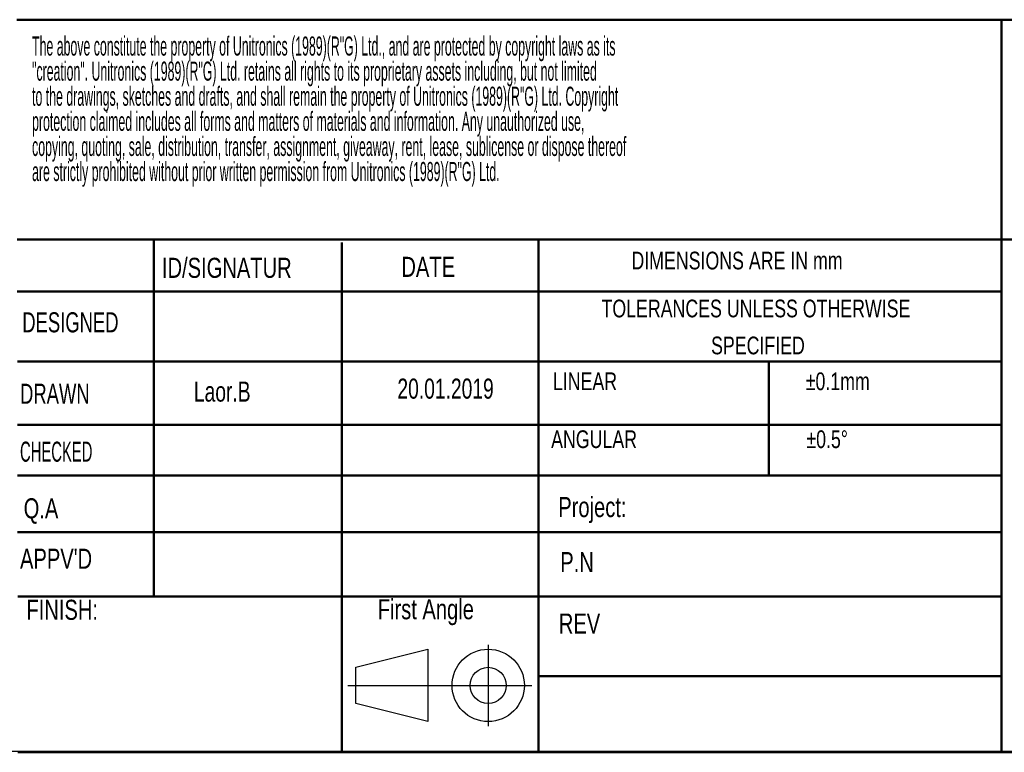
# Model space of a CAD drawing. Header units: millimetres. Extents: x 802 to 9345, y -804 to 1180.
# Tile 32 of 189: x 1644 to 1915, y -804 to -603. Entities that reach past the tile are written whole.
import ezdxf

# ---------------------------------------------------------------- set-up
doc = ezdxf.new("R2010")
doc.units = ezdxf.units.MM
doc.header["$LTSCALE"] = 30.734
doc.layers.get('0').update_dxf_attribs({"linetype": 'CONTINUOUS'})
doc.styles.add('SLDTEXTSTYLE0', font='TXT', dxfattribs={"width": 0.75})
doc.styles.add('SLDTEXTSTYLE1', font='TXT', dxfattribs={"width": 0.686449})
doc.styles.add('SLDTEXTSTYLE3', font='TXT', dxfattribs={"width": 0.482098})
doc.styles.add('SLDTEXTSTYLE4', font='TXT', dxfattribs={"width": 0.551421})

# ---------------------------------------------------------------- blocks, each defined once
blk = doc.blocks.new('Block1')
for p, q in [((305.621, 18.936), (305.621, 12.193)), ((294.621, 17.065), (300.621, 18.565)), ((300.621, 18.565), (300.621, 12.565)), ((294.621, 14.065), (294.621, 17.065)), ((293.976, 15.565), (309.24, 15.565)), ((300.621, 12.565), (294.621, 14.065))]:
    blk.add_line(p, q)
for radius in [3, 1.5]:
    blk.add_circle((305.621, 15.565), radius)
blk = doc.blocks.new('SW_NOTE_1')
at = {"color": 0, "attachment_point": 2, "style": 'SLDTEXTSTYLE0'}
for s, insert, char_height in [('TOLERANCES UNLESS OTHERWISE', (13.539, 1.705), 1.32292), ('SPECIFIED', (13.69, -1.059), 1.3229)]:
    blk.add_mtext(s, dxfattribs=dict(at, insert=insert, char_height=char_height))
blk = doc.blocks.new('SW_NOTE_0')
at = {"color": 0, "char_height": 1.5875, "attachment_point": 1, "style": 'SLDTEXTSTYLE3'}
for s, insert in [('The above constitute the property of Unitronics (1989)(R"G) Ltd., and are protected by copyright laws as its', (0, 2.046)), ('"creation". Unitronics (1989)(R"G) Ltd. retains all rights to its proprietary assets including, but not limited', (0, -0.037)), ('to the drawings, sketches and drafts, and shall remain the property of Unitronics (1989)(R"G) Ltd. Copyright', (0, -2.121)), ('protection claimed includes all forms and matters of materials and information. Any unauthorized use,', (0, -4.204)), ('copying, quoting, sale, distribution, transfer, assignment, giveaway, rent, lease, sublicense or dispose thereof', (0, -6.288)), ('are strictly prohibited without prior written permission from Unitronics (1989)(R"G) Ltd.', (0, -8.372))]:
    blk.add_mtext(s, dxfattribs=dict(at, insert=insert))

msp = doc.modelspace()

# ---------------------------------------------------------------- linework, layer by layer
at = {"color": 7, "linetype": 'Continuous', "lineweight": 50}
for p, q in [((1643.57, -602.79), (2141.94, -602.79)), ((1913.91, -602.79), (1913.91, -804)), ((2141.94, -663.2), (1643.66, -663.2)), ((1681.21, -663.2), (1681.21, -761.24)), ((1732.82, -663.98), (1732.82, -804)), ((1786.81, -804), (1786.81, -663.2)), ((1913.91, -677.47), (1643.69, -677.47)), ((1913.91, -696.66), (1643.72, -696.66)), ((1850.03, -696.66), (1850.03, -727.99)), ((1913.91, -714.03), (1643.75, -714.03)), ((1913.91, -727.99), (1643.77, -727.99)), ((1645.76, -743.5), (1643.79, -743.5)), ((1645.76, -743.5), (1913.91, -743.5)), ((1786.81, -761.24), (1643.82, -761.24)), ((1643.89, -804), (2142.27, -804))]:
    msp.add_line(p, q, dxfattribs=at)
at = {"linetype": 'Continuous', "lineweight": 50}
for p, q in [((1913.91, -761.24), (1786.81, -761.24)), ((1913.91, -783.06), (1786.81, -783.06))]:
    msp.add_line(p, q, dxfattribs=at)
msp.add_line((9344.74, -804), (801.94, -803.77))

# ---------------------------------------------------------------- block references
for name, p, xscale, yscale, zscale in [('SW_NOTE_0', (1647.76, -614.17), 3.307392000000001, 3.307392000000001, 3.307392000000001), ('SW_NOTE_1', (1796.74, -685.94), 3.67488, 3.67488, 3.67488)]:
    msp.add_blockref(name, p, dxfattribs=dict(xscale=xscale, yscale=yscale, zscale=zscale))
at = {"color": 7, "linetype": 'Continuous', "xscale": 3.307392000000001, "yscale": 3.307392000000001, "zscale": 3.307392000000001}
msp.add_blockref('Block1', (762.18, -837.1), dxfattribs=at)

# ---------------------------------------------------------------- texts
at = {"attachment_point": 1}
for s, insert, char_height, style in [('DIMENSIONS ARE IN mm', (1812.32, -666.51), 4.8616, 'SLDTEXTSTYLE0'), ('DESIGNED', (1645.07, -683.15), 5.512, 'SLDTEXTSTYLE1'), ('LINEAR', (1790.76, -699.67), 4.862, 'SLDTEXTSTYLE0'), ('±0.1mm', (1860.17, -699.67), 4.862, 'SLDTEXTSTYLE0'), ('{\\fArial|b0|i0|c0|p34;Laor.B}', (1692.18, -702.17), 5.5123, 'SLDTEXTSTYLE1'), ('{\\fArial|b0|i0|c177|p34;20.01.2019}', (1748.06, -701.36), 5.5123, 'SLDTEXTSTYLE1'), ('ANGULAR', (1790.27, -715.58), 4.862, 'SLDTEXTSTYLE0'), ('±0.5°', (1860.35, -715.58), 4.862, 'SLDTEXTSTYLE0'), ('CHECKED', (1644.45, -718.67), 5.512, 'SLDTEXTSTYLE4'), ('Project:', (1792.22, -733.88), 5.512, 'SLDTEXTSTYLE0'), ('FINISH:', (1646.2, -762.1), 5.512, 'SLDTEXTSTYLE0'), ('First Angle', (1742.65, -761.94), 5.5123, 'SLDTEXTSTYLE0'), ('REV', (1792.38, -765.88), 5.512, 'SLDTEXTSTYLE0')]:
    msp.add_mtext(s, dxfattribs=dict(at, insert=insert, char_height=char_height, style=style))
at = {"color": 7, "linetype": 'Continuous', "lineweight": 0, "attachment_point": 1}
for s, insert, char_height, style in [('ID/SIGNATUR', (1683.41, -668.18), 5.5123, 'SLDTEXTSTYLE0'), ('DATE', (1749.15, -667.91), 5.512, 'SLDTEXTSTYLE0'), ('DRAWN', (1644.46, -702.76), 5.512, 'SLDTEXTSTYLE1'), ('Q.A', (1645.45, -734.24), 5.512, 'SLDTEXTSTYLE0'), ("APPV'D", (1644.45, -748.07), 5.512, 'SLDTEXTSTYLE0'), ('P.N', (1792.77, -749.01), 5.512, 'SLDTEXTSTYLE0')]:
    msp.add_mtext(s, dxfattribs=dict(at, insert=insert, char_height=char_height, style=style))

doc.saveas('drawing.dxf')
